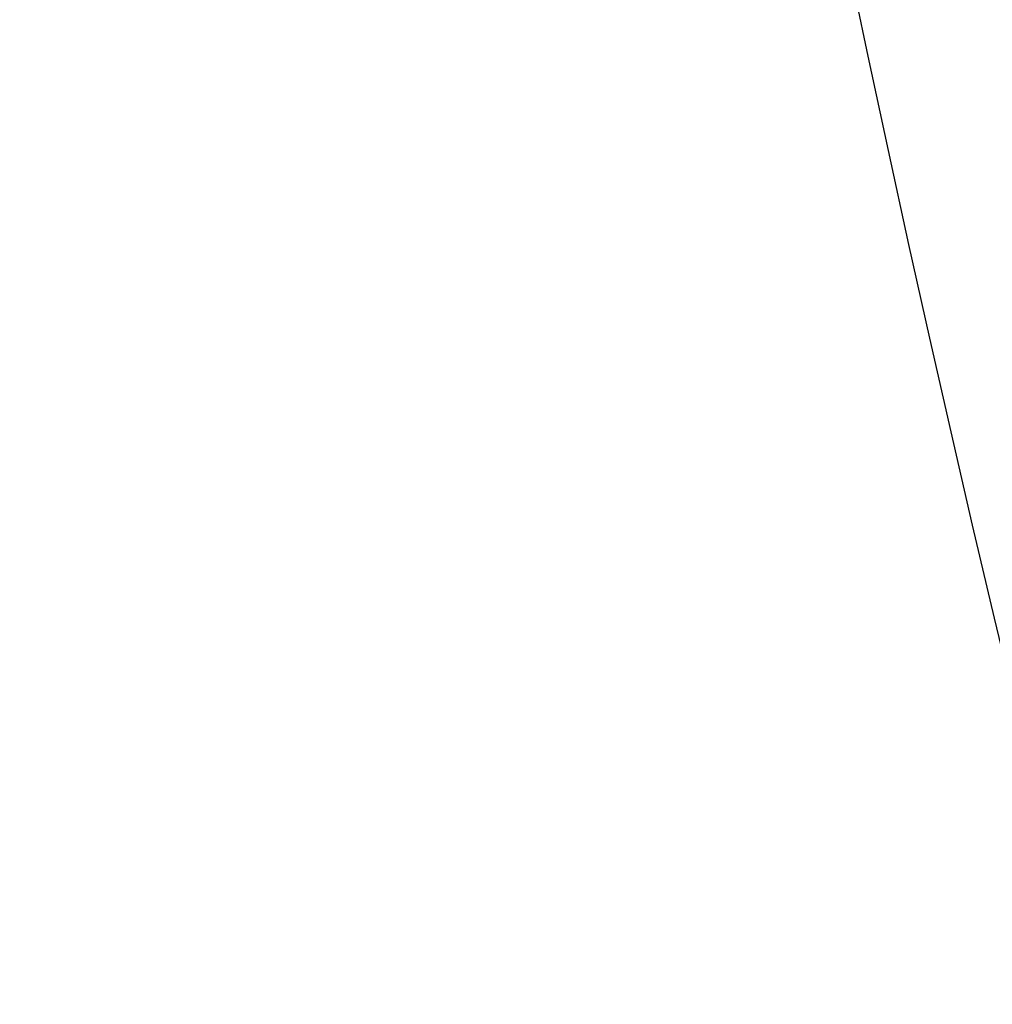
# Model space of a CAD drawing. Header units: millimetres. Extents: x -182 to 205, y -104 to 98.
# Tile 25 of 256: x -160.32 to -158.99, y -46.43 to -45.08. Entities that reach past the tile are written whole.
import ezdxf

# ---------------------------------------------------------------- set-up
doc = ezdxf.new("R2010")
doc.units = ezdxf.units.MM
doc.layers.add('Guastalla 23', color=18, linetype='Continuous', true_color=0x000000)

msp = doc.modelspace()

# ---------------------------------------------------------------- linework, layer by layer
at = {"layer": 'Guastalla 23'}
for points in [[(-128.4972, -45.172, 56.8274), (-128.9516, -34.4235, 56.8274), (-126.4646, -11.8532, 56.8274), (-155.3489, -1.1795, 56.8274), (-166.9503, 25.8803, 56.8274), (-155.4225, 56.0603, 56.8274), (-130.8793, 63.4944, 56.8274), (-118.7555, 61.2224, 56.8274)], [(-159.2487, 36.7632, 99.953), (-148.4587, 42.7404, 99.953), (-119.4716, 45.2767, 99.953), (-73.8528, 29.5476, 99.953), (-32.6369, -5.1913, 99.953), (-35.6137, -56.403, 99.953), (-75.4029, -72.4122, 99.953), (-91.7376, -59.4187, 99.953), (-98.9388, -51.4262, 99.953)]]:
    msp.add_open_spline(points, degree=3, dxfattribs=at)
for points, knots in [([(-158.9565, -46.0285, 170.2858), (-160.2655, -40.6097, 170.0774), (-160.2521, -28.3386, 170.0213), (-155.8106, -14.9617, 170.3519), (-149.791, -1.8283, 170.8095), (-142.2304, 11.0348, 171.3712), (-131.8373, 22.9568, 172.0773), (-120.1126, 34.2049, 172.7769), (-107.0974, 44.7096, 173.3753), (-92.6946, 50.4007, 173.5208), (-78.3591, 52.2169, 173.3166), (-67.3279, 50.865, 173.18), (-55.2092, 44.8701, 172.735), (-50.5443, 40.8042, 172.2942), (-46.7498, 36.4175, 171.6913), (-43.6795, 31.6038, 171.1289), (-41.1669, 23.5218, 170.5701), (-40.7206, 15.2992, 170.1932), (-41.6644, 10.2972, 169.9733), (-43.1154, 5.8139, 169.7431), (-45.1172, 1.7794, 169.5634), (-51.1842, -4.9069, 169.4729), (-57.69, -8.6146, 169.6293), (-62.4181, -10.7699, 169.793)], [0, 0, 0, 0, 22.708338, 45.436107, 45.436107, 68.15416, 90.872214, 90.872214, 113.590267, 136.308321, 136.308321, 159.026374, 170.385401, 181.744428, 181.744428, 193.103455, 204.462481, 215.821508, 227.180535, 227.180535, 238.539562, 249.898588, 272.616642, 272.616642, 272.616642, 272.616642]), ([(-85.9441, -45.5839, 112.083), (-88.0916, -44.1198, 112.1674), (-92.3817, -40.9153, 112.3838), (-98.8804, -36.0641, 112.8686), (-105.654, -31.9328, 113.5881), (-110.6547, -30.3243, 114.3371), (-115.9481, -29.8605, 115.1727), (-120.9804, -30.552, 115.8012), (-127.7583, -33.0543, 116.2977), (-134.1825, -35.8283, 116.6027), (-138.3232, -37.2188, 116.7066), (-142.3875, -38.0755, 116.7411), (-146.5271, -38.4759, 116.7525), (-154.8133, -37.4973, 116.6984), (-160.6844, -34.8226, 116.5727), (-167.6194, -29.6918, 116.2967), (-172.1657, -24.6545, 116.0376), (-175.7638, -16.426, 115.3518), (-176.6389, -11.9464, 114.8747), (-177.2099, -4.9929, 114.1088), (-175.9212, 5.2251, 113.3602), (-170.2121, 14.7359, 112.8276), (-166.2641, 18.6912, 112.5981)], [-48.446703, -48.446703, -48.446703, -48.446703, -47.347032, -46.245507, -45.143982, -44.042457, -44.042457, -42.941396, -41.840334, -40.739273, -39.638211, -39.638211, -38.53715, -37.436088, -35.233966, -35.233966, -33.031843, -31.930781, -30.82972, -30.82972, -28.627597, -26.425474, -26.425474, -26.425474, -26.425474]), ([(-78.7454, -41.0594, 122.8557), (-81.1399, -40.0483, 122.9401), (-85.9785, -37.7541, 123.1567), (-93.3067, -34.2815, 123.6428), (-100.7622, -31.5685, 124.3658), (-105.9821, -30.9796, 125.1194), (-111.2625, -31.5726, 125.9598), (-116.0578, -33.2471, 126.591), (-122.2056, -37.0411, 127.0883), (-127.9538, -41.0312, 127.3935), (-131.7382, -43.2134, 127.4974), (-135.5538, -44.8572, 127.5319), (-139.5335, -46.0684, 127.5434), (-147.8514, -46.747, 127.4896), (-154.1366, -45.2848, 127.3641), (-161.9499, -41.6245, 127.0881), (-167.4024, -37.5836, 126.829), (-172.5542, -30.2265, 126.141), (-174.2963, -26.0077, 125.6614), (-176.2295, -19.304, 124.8911), (-176.9869, -9.0335, 124.1379), (-173.2722, 1.419, 123.6029), (-170.1844, 6.0776, 123.3725)], [-48.446703, -48.446703, -48.446703, -48.446703, -47.347032, -46.245507, -45.143982, -44.042457, -44.042457, -42.941396, -41.840334, -40.739273, -39.638211, -39.638211, -38.53715, -37.436088, -35.233966, -35.233966, -33.031843, -31.930781, -30.82972, -30.82972, -28.627597, -26.425474, -26.425474, -26.425474, -26.425474])]:
    msp.add_open_spline(points, degree=3, knots=knots, dxfattribs=at)

doc.saveas('drawing.dxf')
